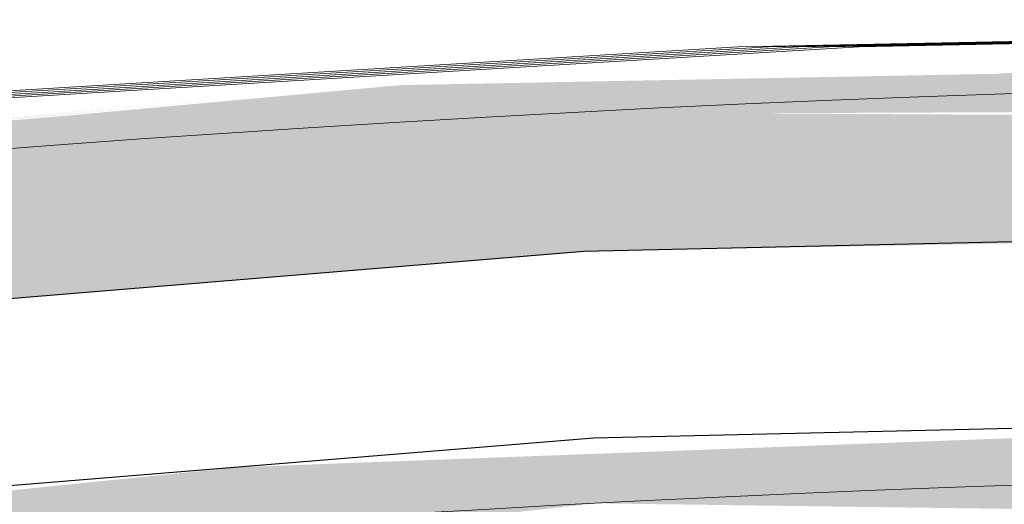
# Model space of a CAD drawing. Header units: millimetres. Extents: x -48837 to 98707, y -908 to 19261.
# Tile 55 of 143: x -37253 to -37215, y 3597 to 3616. Entities that reach past the tile are written whole.
import ezdxf

# ---------------------------------------------------------------- set-up
doc = ezdxf.new("R2010")
doc.units = ezdxf.units.MM
doc.layers.add('A-GLAZ', color=151, linetype='Continuous', lineweight=9)

# ---------------------------------------------------------------- blocks, each defined once
blk = doc.blocks.new('Skydome Long - type 1-1325392-Coupe 1')
at = {"layer": 'A-GLAZ', "lineweight": 25}
h = blk.add_hatch(color=9, dxfattribs=at)
h.paths.add_polyline_path([(-37337.006, 3600.294), (-37225.08, 3611.921), (-37129.107, 3612.338), (-37152.3, 3614.091), (-37198.671, 3614.524), (-37215.196, 3613.46), (-37238.393, 3613.02), (-37258.631, 3611.168), (-37278.011, 3609.79), (-37323.959, 3603.791), (-37334.638, 3601.266)])
h.paths.add_polyline_path([(-37440.254, 3576.527), (-37337.006, 3600.294), (-37337.416, 3601.676), (-37359.851, 3596.9), (-37363.23, 3596.894), (-37407.983, 3586.786), (-37437.107, 3578.24), (-37439.548, 3576.911)])
h.paths.add_polyline_path([(-37943.167, 3208.313), (-37874.548, 3297.498), (-37798.419, 3375.219), (-37715.872, 3441.88), (-37629.145, 3497.051), (-37533.643, 3543.263), (-37440.254, 3576.527), (-37440.443, 3577.947), (-37468.924, 3568.479), (-37518.848, 3550.502), (-37564.797, 3530.932), (-37611.695, 3508.478), (-37646.415, 3489.156), (-37676.456, 3470.916), (-37679.567, 3468.094), (-37719.183, 3441.888), (-37761.29, 3409.661), (-37803.252, 3373.37), (-37843.13, 3334.351), (-37880.913, 3292.721), (-37903.313, 3265.205), (-37944.359, 3209.112)])
h.paths.add_polyline_path([(-37937.949, 3219.229), (-37936.645, 3219.941), (-37937.417, 3219.941)])
h.paths.add_polyline_path([(-37020.589, 3598.521), (-37027.162, 3600.685), (-37036.961, 3602.118), (-37093.177, 3610.139), (-37122.497, 3611.939), (-37122.497, 3610.967), (-37022.048, 3598.699)])
h.paths.add_polyline_path([(-36917.614, 3573.599), (-36927.186, 3577.742), (-36933.55, 3579.086), (-36988.177, 3593.486), (-37017.253, 3598.719), (-37017.253, 3597.714), (-36923.134, 3574.935)])
h.paths.add_polyline_path([(-36635.402, 3430.492), (-36637.845, 3433.282), (-36677.287, 3461.638), (-36686.507, 3467.136), (-36688.387, 3469.234), (-36694.322, 3472.888), (-36770.966, 3516.247), (-36802.853, 3530.955), (-36861.763, 3556.124), (-36905.188, 3571.035), (-36911.401, 3571.307), (-36812.306, 3533.939), (-36715.883, 3483.824), (-36640.922, 3434.15)])
h.paths.add_polyline_path([(-36481.942, 3284.892), (-36481.392, 3285.352), (-36490.17, 3296.739), (-36528.437, 3337.716), (-36579.746, 3387.068), (-36634.429, 3431.458), (-36635.402, 3430.492), (-36548.884, 3356.216), (-36482.238, 3285.208)])
h = blk.add_hatch(color=9, dxfattribs=at)
h.paths.add_polyline_path([(-37947.888, 3209.073), (-37947.171, 3210.163), (-37949.005, 3209.073)])
h.paths.add_polyline_path([(-37942.655, 3219.229), (-37940.174, 3221.75), (-37942.603, 3219.298)])
h.paths.add_polyline_path([(-37873.579, 3306), (-37843.465, 3338.486), (-37823.052, 3358.024), (-37800.659, 3379.758), (-37806.167, 3375.052), (-37847.859, 3334.326), (-37873.577, 3306.274)])
h.paths.add_polyline_path([(-37873.579, 3305.891), (-37872.401, 3306.274), (-37873.579, 3306)])
h.paths.add_polyline_path([(-37934.044, 3229.961), (-37912.233, 3259.145), (-37901.37, 3272.568), (-37932.531, 3232.859), (-37933.92, 3230.198)])
h.paths.add_polyline_path([(-37787.714, 3391.038), (-37754.918, 3418.178), (-37731.511, 3435.425), (-37773.725, 3403.254), (-37787.463, 3391.429)])
h.paths.add_polyline_path([(-37682.182, 3469.552), (-37641.796, 3493.919), (-37681.92, 3469.902)])
h.paths.add_polyline_path([(-37563.14, 3533.623), (-37558.787, 3535.636), (-37540.036, 3544.005), (-37516.285, 3552.818), (-37562.583, 3533.981), (-37562.583, 3533.898)])
h.paths.add_polyline_path([(-37258.988, 3611.217), (-37246.041, 3612.478), (-37259.031, 3611.227)])
h = blk.add_hatch(color=9, dxfattribs=at)
h.paths.add_polyline_path([(-37946.395, 3208.71), (-37939.434, 3219.703), (-37938.787, 3221.257), (-37946.711, 3208.995), (-37946.494, 3208.799)])
h.paths.add_polyline_path([(-37941.478, 3219.229), (-37938.998, 3221.75), (-37941.427, 3219.298)])
h.paths.add_polyline_path([(-37932.868, 3229.961), (-37911.056, 3259.145), (-37900.194, 3272.568), (-37858.93, 3320.984), (-37824.58, 3355.508), (-37820.573, 3359.201), (-37799.424, 3379.795), (-37804.99, 3375.052), (-37846.33, 3334.7), (-37884.924, 3292.163), (-37907.634, 3264.138), (-37932.531, 3230.606)])
h.paths.add_polyline_path([(-37786.538, 3391.038), (-37753.742, 3418.178), (-37730.335, 3435.425), (-37772.548, 3403.254), (-37786.134, 3391.666)])
h.paths.add_polyline_path([(-37681.006, 3469.552), (-37640.619, 3493.919), (-37680.744, 3469.902)])
h.paths.add_polyline_path([(-37561.964, 3533.623), (-37557.61, 3535.636), (-37538.859, 3544.005), (-37515.108, 3552.818), (-37561.406, 3533.981), (-37561.406, 3533.898)])
h.paths.add_polyline_path([(-37337.261, 3601.155), (-37330.424, 3602.881), (-37337.389, 3601.585)])
h.paths.add_polyline_path([(-37258.906, 3611.2), (-37244.865, 3612.478), (-37258.988, 3611.217)])
h = blk.add_hatch(color=9, dxfattribs=at)
h.paths.add_polyline_path([(-37945.52, 3208.313), (-37938.257, 3219.703), (-37937.61, 3221.257), (-37946.653, 3209.073), (-37945.535, 3208.323)])
h.paths.add_polyline_path([(-37940.302, 3219.229), (-37937.821, 3221.75), (-37940.099, 3219.502)])
h.paths.add_polyline_path([(-37871.226, 3306), (-37839.31, 3340.356), (-37804.344, 3373.45), (-37853.32, 3325.914), (-37871.224, 3306.274)])
h.paths.add_polyline_path([(-37871.226, 3305.891), (-37870.048, 3306.274), (-37871.226, 3306)])
h.paths.add_polyline_path([(-37931.691, 3229.961), (-37909.88, 3259.145), (-37899.017, 3272.568), (-37930.178, 3232.859), (-37931.354, 3230.606)])
h.paths.add_polyline_path([(-37785.361, 3391.038), (-37752.565, 3418.178), (-37729.158, 3435.425), (-37771.372, 3403.254), (-37785.337, 3391.075)])
h.paths.add_polyline_path([(-37679.829, 3469.552), (-37639.443, 3493.919), (-37679.567, 3469.902)])
h.paths.add_polyline_path([(-37560.787, 3533.623), (-37556.434, 3535.636), (-37537.683, 3544.005), (-37514.079, 3552.762), (-37560.23, 3533.981), (-37560.23, 3533.898)])
h.paths.add_polyline_path([(-37440.362, 3577.34), (-37417.072, 3584.573), (-37440.397, 3577.605)])
h.paths.add_polyline_path([(-37337.199, 3600.945), (-37325.688, 3603.669), (-37337.261, 3601.155)])
h.paths.add_polyline_path([(-37258.824, 3611.183), (-37243.811, 3612.462), (-37258.9, 3611.199)])
h = blk.add_hatch(color=9, dxfattribs=at)
h.paths.add_polyline_path([(-37944.343, 3208.313), (-37936.645, 3219.941), (-37936.434, 3221.257), (-37945.476, 3209.073), (-37944.359, 3208.323)])
h.paths.add_polyline_path([(-37939.125, 3219.229), (-37936.645, 3221.75), (-37938.922, 3219.502)])
h.paths.add_polyline_path([(-37870.05, 3306), (-37840.244, 3338.167), (-37819.523, 3358.024), (-37796.728, 3380.012), (-37802.637, 3375.052), (-37843.977, 3334.7), (-37870.048, 3306.274)])
h.paths.add_polyline_path([(-37870.05, 3305.891), (-37869.092, 3306), (-37870.05, 3306)])
h.paths.add_polyline_path([(-37930.515, 3229.961), (-37909.049, 3258.655), (-37897.841, 3272.568), (-37928.961, 3232.936), (-37930.178, 3230.606)])
h.paths.add_polyline_path([(-37784.185, 3391.038), (-37751.389, 3418.178), (-37728.253, 3435.227), (-37770.016, 3403.402), (-37783.719, 3391.763)])
h.paths.add_polyline_path([(-37678.653, 3469.552), (-37638.266, 3493.919), (-37677.674, 3470.861)])
h.paths.add_polyline_path([(-37568.635, 3529.173), (-37527.584, 3547.515), (-37518.848, 3550.502), (-37559.053, 3533.981), (-37562.895, 3532.004), (-37567.969, 3529.502)])
h.paths.add_polyline_path([(-37440.323, 3577.045), (-37415.896, 3584.573), (-37440.333, 3577.124)])
h.paths.add_polyline_path([(-37360.841, 3596.898), (-37354.002, 3598.037), (-37360.833, 3596.9)])
h.paths.add_polyline_path([(-37336.883, 3600.827), (-37324.512, 3603.669), (-37336.7, 3600.902)])
h.paths.add_polyline_path([(-37258.743, 3611.166), (-37242.635, 3612.462), (-37258.763, 3611.17)])
blk.add_hatch(color=9, dxfattribs=at).paths.add_polyline_path([(-37933.987, 3202.153), (-37868.397, 3287.968), (-37792.279, 3365.977), (-37702.702, 3438.436), (-37655.963, 3470.298), (-37612.832, 3496.079), (-37564.797, 3520.988), (-37523.047, 3539.811), (-37467.38, 3560.772), (-37420.664, 3575.245), (-37369.964, 3587.761), (-37328.215, 3595.866), (-37272.548, 3603.156), (-37230.798, 3606.561), (-37175.131, 3607.578), (-37119.465, 3605.069), (-37063.798, 3598.999), (-37008.132, 3589.295), (-36966.381, 3579.752), (-36909.969, 3563.022), (-36860.378, 3544.911), (-36810.15, 3522.963), (-36764.023, 3499.404), (-36722.595, 3475.232), (-36663.844, 3436.1), (-36634.426, 3415.224), (-36562.057, 3354.126), (-36562.049, 3354.118), (-36490.426, 3277.808), (-36488.201, 3279.95), (-36489.39, 3281.154), (-36488.201, 3282.475), (-36486.419, 3281.154), (-36482.238, 3285.208), (-36558.088, 3365.218), (-36642.033, 3434.886), (-36729.799, 3492.1), (-36827.216, 3540.255), (-36927.186, 3575.915), (-37022.048, 3598.699), (-37126.458, 3611.369), (-37231.702, 3611.958), (-37342.131, 3599.114), (-37440.254, 3576.527), (-37540.06, 3540.978), (-37635.084, 3494.123), (-37731.797, 3430.199), (-37809.546, 3365.218), (-37884.88, 3285.145), (-37943.167, 3208.313), (-37937.787, 3205.198), (-37936.397, 3206.578), (-37935.248, 3205.198), (-37936.397, 3203.77), (-37935.076, 3202.883)])
h = blk.add_hatch(color=9, dxfattribs=at)
h.paths.add_polyline_path([(-37930.504, 3199.82), (-37862.914, 3287.638), (-37847.274, 3305.21), (-37815.296, 3340.175), (-37779.455, 3375.219), (-37781.077, 3375.219), (-37803.846, 3355.217), (-37870.978, 3285.208), (-37933.985, 3202.153)])
h.paths.add_polyline_path([(-36493.635, 3275.123), (-36490.426, 3277.806), (-36569.713, 3360.589), (-36647.942, 3425.562), (-36660.217, 3432.55), (-36633.431, 3411.616), (-36595.796, 3379.298), (-36550.035, 3335.214), (-36493.714, 3275.207)])
h.paths.add_polyline_path([(-37606.928, 3491.037), (-37526.413, 3529.683), (-37432.577, 3562.678), (-37328.215, 3585.957), (-37230.798, 3596.737), (-37119.299, 3595.247), (-37022.048, 3583.22), (-36922.045, 3559.017), (-36868.966, 3540.547), (-36897.294, 3550.943), (-36941.597, 3565.244), (-36994.216, 3578.824), (-37035.965, 3587.294), (-37093.301, 3595.247), (-37147.298, 3599.28), (-37189.048, 3600.234), (-37244.714, 3598.144), (-37300.381, 3592.477), (-37345.789, 3585.246), (-37397.798, 3573.79), (-37450.235, 3558.769), (-37498.591, 3541.702), (-37538.498, 3525.239), (-37592.63, 3498.754), (-37606.548, 3491.243)])
at = {"layer": 'A-GLAZ', "flags": 128}
for points in [[(-37183.899, 3615.24), (-37220.549, 3614.507), (-37257.139, 3612.309), (-37293.612, 3608.649), (-37329.91, 3603.534), (-37365.975, 3596.972), (-37401.747, 3588.972), (-37437.172, 3579.548), (-37472.191, 3568.716), (-37506.749, 3556.491), (-37540.791, 3542.895), (-37574.261, 3527.948), (-37607.108, 3511.674), (-37639.277, 3494.1), (-37670.717, 3475.253), (-37701.379, 3455.165), (-37731.213, 3433.866), (-37760.171, 3411.391), (-37788.208, 3387.777), (-37815.277, 3363.06), (-37841.337, 3337.28), (-37866.345, 3310.479)], [(-37205.525, 3614.902), (-37225.254, 3614.507), (-37261.845, 3612.309), (-37298.318, 3608.649), (-37334.616, 3603.534), (-37370.68, 3596.972), (-37406.453, 3588.972), (-37441.878, 3579.548), (-37476.897, 3568.716), (-37511.455, 3556.491), (-37545.497, 3542.895), (-37578.967, 3527.948), (-37611.813, 3511.674), (-37643.982, 3494.1), (-37675.423, 3475.253), (-37706.085, 3455.165), (-37735.919, 3433.866), (-37764.877, 3411.391), (-37792.913, 3387.777), (-37819.983, 3363.06), (-37846.043, 3337.28), (-37871.051, 3310.479)], [(-37204.348, 3614.902), (-37224.078, 3614.507), (-37260.668, 3612.309), (-37297.142, 3608.649), (-37333.44, 3603.534), (-37369.504, 3596.972), (-37405.277, 3588.972), (-37440.701, 3579.548), (-37475.721, 3568.716), (-37510.279, 3556.491), (-37544.32, 3542.895), (-37577.791, 3527.948), (-37610.637, 3511.674), (-37642.806, 3494.1), (-37674.247, 3475.253), (-37704.908, 3455.165), (-37734.742, 3433.866), (-37763.701, 3411.391), (-37791.737, 3387.777), (-37818.807, 3363.06), (-37844.866, 3337.28), (-37869.874, 3310.479)], [(-37203.172, 3614.902), (-37222.901, 3614.507), (-37259.492, 3612.309), (-37295.965, 3608.649), (-37332.263, 3603.534), (-37368.327, 3596.972), (-37404.1, 3588.972), (-37439.525, 3579.548), (-37474.544, 3568.716), (-37509.102, 3556.491), (-37543.144, 3542.895), (-37576.614, 3527.948), (-37609.46, 3511.674), (-37641.63, 3494.1), (-37673.07, 3475.253), (-37703.732, 3455.165), (-37733.566, 3433.866), (-37762.524, 3411.391), (-37790.561, 3387.777), (-37817.63, 3363.06), (-37843.69, 3337.28), (-37868.698, 3310.479)], [(-37202.965, 3614.882), (-37221.725, 3614.507), (-37258.316, 3612.309), (-37294.789, 3608.649), (-37331.087, 3603.534), (-37367.151, 3596.972), (-37402.924, 3588.972), (-37438.348, 3579.548), (-37473.368, 3568.716), (-37507.926, 3556.491), (-37541.967, 3542.895), (-37575.438, 3527.948), (-37608.284, 3511.674), (-37640.453, 3494.1), (-37671.894, 3475.253), (-37702.555, 3455.165), (-37732.389, 3433.866), (-37761.348, 3411.391), (-37789.384, 3387.777), (-37816.454, 3363.06), (-37842.513, 3337.28), (-37867.521, 3310.479)]]:
    blk.add_lwpolyline(points, dxfattribs=at)
at = {"layer": 'A-GLAZ', "lineweight": 25, "flags": 128}
for points in [[(-37924.004, 3203.074), (-37894.709, 3246.076), (-37862.914, 3287.263), (-37828.73, 3326.491), (-37792.279, 3363.621), (-37753.688, 3398.523), (-37713.094, 3431.072), (-37670.64, 3461.156), (-37626.476, 3488.666), (-37580.756, 3513.507), (-37533.643, 3535.592), (-37485.303, 3554.841), (-37435.905, 3571.187), (-37385.625, 3584.573), (-37334.638, 3594.952), (-37283.126, 3602.286), (-37231.269, 3606.55), (-37179.25, 3607.729), (-37127.253, 3605.82), (-37075.461, 3600.827), (-37024.057, 3592.77)], [(-37026.685, 3585.852), (-37077.351, 3593.725), (-37128.392, 3598.597), (-37179.632, 3600.45), (-37230.892, 3599.278), (-37281.994, 3595.085), (-37332.759, 3587.886), (-37383.012, 3577.706), (-37432.577, 3564.58), (-37481.281, 3548.554), (-37528.956, 3529.683), (-37575.435, 3508.034), (-37620.556, 3483.682), (-37664.163, 3456.711), (-37706.103, 3427.216), (-37746.231, 3395.299), (-37784.407, 3361.07), (-37820.498, 3324.651), (-37854.379, 3286.166), (-37885.931, 3245.75), (-37915.044, 3203.543)]]:
    blk.add_lwpolyline(points, dxfattribs=at)
at = {"layer": 'A-GLAZ'}
for centre, major_axis, start_param, end_param in [((-37183.839, 2698.767), (0, 893.897), 5.642373, 7.027406), ((-37183.837, 2698.767), (0, 899.203), 5.893804, 6.773182), ((-37183.843, 2698.767), (0, 914.445), 5.408142, 7.262949)]:
    blk.add_ellipse(centre, major_axis=major_axis, ratio=1, start_param=start_param, end_param=end_param, dxfattribs=at)

msp = doc.modelspace()

# ---------------------------------------------------------------- block references
at = {"layer": 'A-GLAZ', "lineweight": 25}
msp.add_blockref('Skydome Long - type 1-1325392-Coupe 1', (0, 0), dxfattribs=at)

doc.saveas('drawing.dxf')
